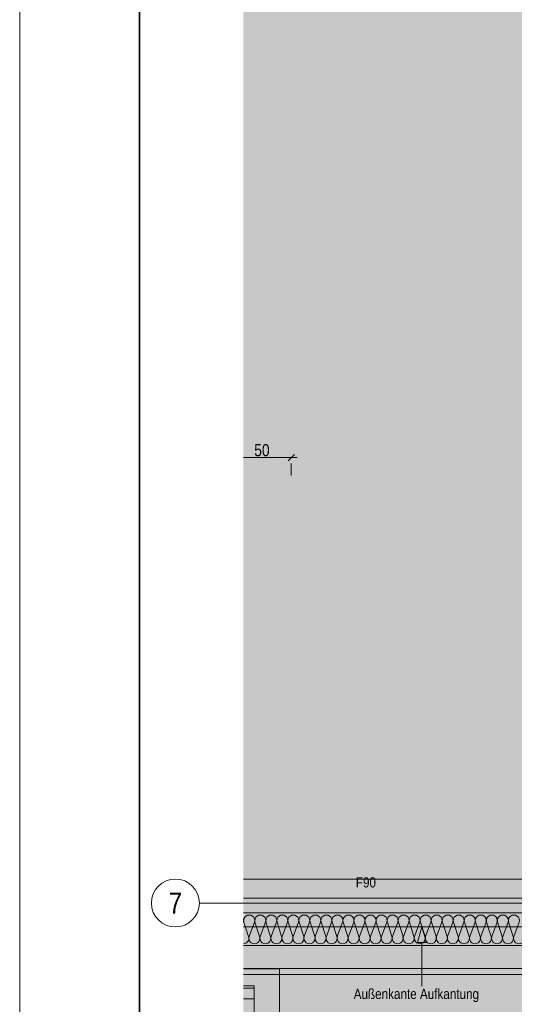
# Model space of a CAD drawing. Extents: x -720 to 300, y 62 to 1162.
# Tile 2 of 256: x -720 to -637, y 203 to 367. Entities that reach past the tile are written whole.
import ezdxf
from ezdxf.enums import TextEntityAlignment as Align
from ezdxf.lldxf.tags import DXFTag

# ---------------------------------------------------------------- set-up
doc = ezdxf.new("R2010")
doc.units = 0
doc.layers.get('0').update_dxf_attribs({"lineweight": 13})
for name, color, linetype, lineweight, true_color in [('30 -33 Aussenwände- 7 Fassade_ Elemente', 7, 'Continuous', 9, 0x00aacc), ('30 -35 Decken- 1 Konstruktion-Träger- Stahlbeton', 7, 'Continuous', 13, 0x33aa00), ('30 -35 Decken- 2.2 Treppen Außen', 7, 'Continuous', 9, 0x009999), ('70 -72 Beschriftung- 2 Beschriftung Bauteile', 7, 'Continuous', 9, 0x9999ff), ('70 -76 Bemaßung- 2 Allgemein', 9, 'Continuous', 5, 0x808080), ('iwb_Layout Achsbezeichung', 1, 'Continuous', 13, 0xff0000), ('iwb_Layout BA_Markierung', 7, 'Continuous', 9, 0xbadcdc), ('iwb_Schraffur_F90_feuerbestaendig', 1, 'Continuous', 13, 0xff0000), ('iwb_Schraffur_Unterzug', 7, 'Continuous', 5, 0xffffcc)]:
    doc.layers.add(name, color=color, linetype=linetype, lineweight=lineweight, true_color=true_color)
for name, color, linetype, lineweight in [('70 -71 Achsen- 1 Gebäudeachsen', 7, 'STRICHPUNKT2-A06G93UB8I', 18), ('70 -75 Raumstempel- 3 Wandstempel', 7, 'Continuous', 50), ('iwb_Plankopf Rahmen', 7, 'Continuous', 35), ('Keine-1', 7, 'Continuous', 15)]:
    doc.layers.add(name, color=color, linetype=linetype, lineweight=lineweight)
doc.styles.get("Standard").update_dxf_attribs({"font": 'ARIALN.TTF'})
tags = doc.linetypes.add('fein_strichliert-A06G93UC8I', pattern=[4, 1, -2, 1]).pattern_tags.tags
tags[8:9] = [DXFTag(74, 4), DXFTag(75, 0), DXFTag(340, '0'), DXFTag(46, 0.0), DXFTag(50, 0.0), DXFTag(44, 0.0), DXFTag(45, 0.0)]
tags[6:7] = [DXFTag(74, 4), DXFTag(75, 0), DXFTag(340, '0'), DXFTag(46, 0.0), DXFTag(50, 0.0), DXFTag(44, 0.0), DXFTag(45, 0.0)]
tags[4:5] = [DXFTag(74, 4), DXFTag(75, 0), DXFTag(340, '0'), DXFTag(46, 0.0), DXFTag(50, 0.0), DXFTag(44, 0.0), DXFTag(45, 0.0)]
tags = doc.linetypes.add('STRICHPUNKT2', pattern=[12.7, 6.35, -3.175, 0, -3.175]).pattern_tags.tags
tags[10:11] = [DXFTag(74, 4), DXFTag(75, 0), DXFTag(340, '0'), DXFTag(46, 0.0), DXFTag(50, 0.0), DXFTag(44, 0.0), DXFTag(45, 0.0)]
tags[8:9] = [DXFTag(74, 4), DXFTag(75, 0), DXFTag(340, '0'), DXFTag(46, 0.0), DXFTag(50, 0.0), DXFTag(44, 0.0), DXFTag(45, 0.0)]
tags[6:7] = [DXFTag(74, 4), DXFTag(75, 0), DXFTag(340, '0'), DXFTag(46, 0.0), DXFTag(50, 0.0), DXFTag(44, 0.0), DXFTag(45, 0.0)]
tags[4:5] = [DXFTag(74, 4), DXFTag(75, 0), DXFTag(340, '0'), DXFTag(46, 0.0), DXFTag(50, 0.0), DXFTag(44, 0.0), DXFTag(45, 0.0)]
tags = doc.linetypes.add('STRICHPUNKT2-A06G93UB8I', pattern=[12.7, 6.35, -3.175, 0, -3.175]).pattern_tags.tags
tags[10:11] = [DXFTag(74, 4), DXFTag(75, 0), DXFTag(340, '0'), DXFTag(46, 0.0), DXFTag(50, 0.0), DXFTag(44, 0.0), DXFTag(45, 0.0)]
tags[8:9] = [DXFTag(74, 4), DXFTag(75, 0), DXFTag(340, '0'), DXFTag(46, 0.0), DXFTag(50, 0.0), DXFTag(44, 0.0), DXFTag(45, 0.0)]
tags[6:7] = [DXFTag(74, 4), DXFTag(75, 0), DXFTag(340, '0'), DXFTag(46, 0.0), DXFTag(50, 0.0), DXFTag(44, 0.0), DXFTag(45, 0.0)]
tags[4:5] = [DXFTag(74, 4), DXFTag(75, 0), DXFTag(340, '0'), DXFTag(46, 0.0), DXFTag(50, 0.0), DXFTag(44, 0.0), DXFTag(45, 0.0)]

# ---------------------------------------------------------------- blocks, each defined once
blk = doc.blocks.new('Polygon-A06G93U38I')
at = {"color": 0, "linetype": 'ByBlock', "lineweight": -2, "ltscale": 0.13}
blk.add_solid([(-611.22, 86.2), (-682.36, 86.01), (-611.05, 1083.81), (-682.36, 1083.81)], dxfattribs=at)
blk = doc.blocks.new('Referenz-A06G93UD8I')
at = {"layer": '30 -33 Aussenwände- 7 Fassade_ Elemente', "color": 0, "linetype": 'Continuous', "lineweight": -2, "ltscale": 0.13}
for p, q in [((-613.35, 220.71), (-682.36, 220.71)), ((-682.36, 218.27), (-613.35, 218.27)), ((-682.36, 216.69), (-682.36, 216.71)), ((-682.27, 216.71), (-681.49, 214.31)), ((-681.4, 214.31), (-680.52, 216.71)), ((-680.43, 216.71), (-679.66, 214.31)), ((-679.57, 214.31), (-678.68, 216.71)), ((-678.59, 216.71), (-677.82, 214.31)), ((-677.73, 214.31), (-676.84, 216.71)), ((-676.75, 216.71), (-675.98, 214.31)), ((-675.89, 214.31), (-675, 216.71)), ((-674.91, 216.71), (-674.14, 214.31)), ((-674.05, 214.31), (-673.16, 216.71)), ((-673.07, 216.71), (-672.3, 214.31)), ((-672.21, 214.31), (-671.32, 216.71)), ((-671.23, 216.71), (-670.46, 214.31)), ((-670.37, 214.31), (-669.49, 216.71)), ((-669.4, 216.71), (-668.62, 214.31)), ((-668.53, 214.31), (-667.65, 216.71)), ((-667.56, 216.71), (-666.79, 214.31)), ((-666.7, 214.31), (-665.81, 216.71)), ((-665.72, 216.71), (-664.95, 214.31)), ((-664.86, 214.31), (-663.97, 216.71)), ((-663.88, 216.71), (-663.11, 214.31)), ((-663.02, 214.31), (-662.13, 216.71)), ((-662.04, 216.71), (-661.27, 214.31)), ((-661.18, 214.31), (-660.29, 216.71)), ((-660.2, 216.71), (-659.43, 214.31)), ((-659.34, 214.31), (-658.45, 216.71)), ((-658.36, 216.71), (-657.59, 214.31)), ((-657.5, 214.31), (-656.62, 216.71)), ((-656.53, 216.71), (-655.75, 214.31)), ((-655.66, 214.31), (-654.78, 216.71)), ((-654.69, 216.71), (-653.92, 214.31)), ((-653.83, 214.31), (-652.94, 216.71)), ((-652.85, 216.71), (-652.08, 214.31)), ((-651.99, 214.31), (-651.1, 216.71)), ((-651.01, 216.71), (-650.24, 214.31)), ((-650.15, 214.31), (-649.26, 216.71)), ((-649.17, 216.71), (-648.4, 214.31)), ((-648.31, 214.31), (-647.42, 216.71)), ((-647.33, 216.71), (-646.56, 214.31)), ((-646.47, 214.31), (-645.59, 216.71)), ((-645.5, 216.71), (-644.72, 214.31)), ((-644.63, 214.31), (-643.75, 216.71)), ((-643.66, 216.71), (-642.89, 214.31)), ((-642.8, 214.31), (-641.91, 216.71)), ((-641.82, 216.71), (-641.05, 214.31)), ((-640.96, 214.31), (-640.07, 216.71)), ((-639.98, 216.71), (-639.21, 214.31)), ((-639.12, 214.31), (-638.23, 216.71)), ((-638.14, 216.71), (-637.37, 214.31)), ((-637.28, 214.31), (-636.39, 216.71)), ((-682.36, 212.81), (-613.85, 212.81)), ((-608.85, 212.81), (-682.36, 212.81)), ((-613.85, 208.97), (-682.36, 208.97)), ((-682.36, 207.97), (-610.25, 207.97))]:
    blk.add_line(p, q, dxfattribs=at)
for centre, major_axis, end_param in [((-681.39, 216.99), (0.874, -0.282), 3.764652), ((-683.23, 216.99), (0.874, -0.282), 0.64603), ((-679.55, 216.99), (0.874, -0.282), 3.764652), ((-677.71, 216.99), (0.874, -0.282), 3.764652), ((-675.88, 216.99), (0.874, -0.282), 3.764652), ((-674.04, 216.99), (0.874, -0.282), 3.764652), ((-672.2, 216.99), (0.874, -0.282), 3.764652), ((-670.36, 216.99), (0.874, -0.282), 3.764652), ((-668.52, 216.99), (0.874, -0.282), 3.764652), ((-666.68, 216.99), (0.874, -0.282), 3.764652), ((-664.84, 216.99), (0.874, -0.282), 3.764652), ((-663.01, 216.99), (0.874, -0.282), 3.764652), ((-661.17, 216.99), (0.874, -0.282), 3.764652), ((-659.33, 216.99), (0.874, -0.282), 3.764652), ((-657.49, 216.99), (0.874, -0.282), 3.764652), ((-655.65, 216.99), (0.874, -0.282), 3.764652), ((-653.81, 216.99), (0.874, -0.282), 3.764652), ((-651.97, 216.99), (0.874, -0.282), 3.764652), ((-650.14, 216.99), (0.874, -0.282), 3.764652), ((-648.3, 216.99), (0.874, -0.282), 3.764652), ((-646.46, 216.99), (0.874, -0.282), 3.764652), ((-644.62, 216.99), (0.874, -0.282), 3.764652), ((-642.78, 216.99), (0.874, -0.282), 3.764652), ((-640.94, 216.99), (0.874, -0.282), 3.764652), ((-639.11, 216.99), (0.874, -0.282), 3.764652), ((-637.27, 216.99), (0.874, -0.282), 3.764652), ((-682.37, 214.03), (0.006, -0.919), 1.875811), ((-680.53, 214.03), (-0.874, 0.282), 3.765224), ((-678.69, 214.03), (-0.874, 0.282), 3.765224), ((-676.85, 214.03), (-0.874, 0.282), 3.765224), ((-675.01, 214.03), (-0.874, 0.282), 3.765224), ((-673.18, 214.03), (-0.874, 0.282), 3.765224), ((-671.34, 214.03), (-0.874, 0.282), 3.765224), ((-669.5, 214.03), (-0.874, 0.282), 3.765224), ((-667.66, 214.03), (-0.874, 0.282), 3.765224), ((-665.82, 214.03), (-0.874, 0.282), 3.765224), ((-663.98, 214.03), (-0.874, 0.282), 3.765224), ((-662.14, 214.03), (-0.874, 0.282), 3.765224), ((-660.31, 214.03), (-0.874, 0.282), 3.765224), ((-658.47, 214.03), (-0.874, 0.282), 3.765224), ((-656.63, 214.03), (-0.874, 0.282), 3.765224), ((-654.79, 214.03), (-0.874, 0.282), 3.765224), ((-652.95, 214.03), (-0.874, 0.282), 3.765224), ((-651.11, 214.03), (-0.874, 0.282), 3.765224), ((-649.28, 214.03), (-0.874, 0.282), 3.765224), ((-647.44, 214.03), (-0.874, 0.282), 3.765224), ((-645.6, 214.03), (-0.874, 0.282), 3.765224), ((-643.76, 214.03), (-0.874, 0.282), 3.765224), ((-641.92, 214.03), (-0.874, 0.282), 3.765224), ((-640.08, 214.03), (-0.874, 0.282), 3.765224), ((-638.24, 214.03), (-0.874, 0.282), 3.765224), ((-636.41, 214.03), (-0.874, 0.282), 3.765224)]:
    blk.add_ellipse(centre, major_axis=major_axis, ratio=1, start_param=0, end_param=end_param, dxfattribs=at)
at = {"layer": '30 -35 Decken- 1 Konstruktion-Träger- Stahlbeton', "color": 0, "linetype": 'fein_strichliert-A06G93UC8I', "lineweight": -2, "ltscale": 0.13}
for p, q in [((-682.36, 223.91), (-612.85, 223.91)), ((-682.36, 215.91), (-612.85, 215.91))]:
    blk.add_line(p, q, dxfattribs=at)
at = {"layer": '30 -35 Decken- 2.2 Treppen Außen', "color": 0, "linetype": 'Continuous', "lineweight": -2, "ltscale": 0.13}
for p, q in [((-680.55, 206.11), (-682.36, 206.11)), ((-680.55, 205.71), (-682.36, 205.71)), ((-680.55, 203.91), (-680.55, 206.11)), ((-680.55, 203.91), (-680.55, 205.71)), ((-682.36, 203.91), (-680.55, 203.91)), ((-680.55, 203.91), (-682.36, 203.91)), ((-680.55, 203.91), (-680.55, 151.91))]:
    blk.add_line(p, q, dxfattribs=at)
at = {"layer": '70 -71 Achsen- 1 Gebäudeachsen', "color": 0, "linetype": 'STRICHPUNKT2-A06G93UB8I', "lineweight": -2, "ltscale": 0.13}
blk.add_line((-682.36, 219.91), (76.46, 219.91), dxfattribs=at)
at = {"layer": '70 -72 Beschriftung- 2 Beschriftung Bauteile', "color": 0, "lineweight": -2}
for p, q in [((-653.34, 213.31), (-652.59, 215.91)), ((-652.59, 215.91), (-651.84, 213.31)), ((-651.84, 213.31), (-653.34, 213.31))]:
    blk.add_line(p, q, dxfattribs=at)
at = {"layer": '70 -72 Beschriftung- 2 Beschriftung Bauteile', "color": 0, "linetype": 'Continuous', "lineweight": -2, "ltscale": 0.13}
blk.add_line((-652.59, 213.31), (-652.59, 206.03), dxfattribs=at)
at = {"layer": '70 -76 Bemaßung- 2 Allgemein', "color": 0, "linetype": 'Continuous', "lineweight": -2, "ltscale": 0.13}
for p, q in [((-675.43, 294.19), (-682.36, 294.19)), ((-673.37, 294.19), (-675.43, 294.19)), ((-673.84, 294.72), (-674.9, 293.66)), ((-674.37, 291.23), (-674.37, 293.19))]:
    blk.add_line(p, q, dxfattribs=at)
at = {"layer": 'Keine-1', "color": 0, "linetype": 'fein_strichliert-A06G93UC8I', "lineweight": -2, "ltscale": 0.13}
for p, q in [((-682.36, 208.91), (-676.35, 208.91)), ((-676.35, 208.91), (-676.35, 146.91))]:
    blk.add_line(p, q, dxfattribs=at)
at = {"layer": '70 -72 Beschriftung- 2 Beschriftung Bauteile', "color": 0, "linetype": 'Continuous', "lineweight": -2, "ltscale": 0.13, "insert": (-663.97, 205.6), "char_height": 1.7, "attachment_point": 1}
blk.add_mtext('{\\fArial Narrow;Außenkante Aufkantung}', dxfattribs=at)
at = {"layer": '70 -75 Raumstempel- 3 Wandstempel', "color": 0, "linetype": 'Continuous', "lineweight": -2, "ltscale": 0.13, "insert": (-663.61, 224.2), "char_height": 1.7, "attachment_point": 1}
blk.add_mtext('{\\fArial Narrow;F90}', dxfattribs=at)
at = {"layer": '70 -76 Bemaßung- 2 Allgemein', "color": 0, "linetype": 'Continuous', "lineweight": -2, "ltscale": 0.13, "insert": (-680.55, 296.44), "char_height": 2.0138, "attachment_point": 1}
blk.add_mtext('{\\fArial Narrow;50}', dxfattribs=at)
blk = doc.blocks.new('Referenz-A06G93UF8I')
at = {"layer": 'iwb_Schraffur_F90_feuerbestaendig', "linetype": 'Continuous', "ltscale": 0.13}
for points in [[(-682.36, 218.27), (-611.35, 218.27), (-611.35, 213.29)], [(-682.36, 218.27), (-611.35, 213.29), (-682.36, 214.43)], [(-682.36, 214.43), (-611.35, 213.29), (-682.36, 213.29)]]:
    blk.add_solid(points, dxfattribs=at)
at = {"layer": 'iwb_Schraffur_Unterzug', "linetype": 'Continuous', "ltscale": 0.13}
for points in [[(-682.36, 223.91), (-612.85, 223.91), (-682.36, 222.97)], [(-682.36, 222.97), (-612.85, 223.91), (-612.85, 215.91)], [(-682.36, 222.97), (-612.85, 215.91), (-682.36, 216.85)], [(-682.36, 216.85), (-612.85, 215.91), (-682.36, 215.91)]]:
    blk.add_solid(points, dxfattribs=at)

msp = doc.modelspace()

# ---------------------------------------------------------------- linework, layer by layer
at = {"layer": 'iwb_Layout Achsbezeichung', "linetype": 'STRICHPUNKT2', "lineweight": 13, "ltscale": 0.39}
msp.add_line((-682.36, 219.91), (-689.7, 219.91), dxfattribs=at)
at = {"layer": 'iwb_Layout Achsbezeichung', "ltscale": 0.39}
msp.add_circle((-693.7, 219.91), 4, dxfattribs=at)
at = {"layer": 'iwb_Plankopf Rahmen', "color": 8, "lineweight": 13, "ltscale": 0.13, "true_color": 0x808080}
msp.add_lwpolyline([(300.35, 62.43), (-719.65, 62.43), (-719.65, 1162.43), (300.35, 1162.43), (300.35, 62.43)], close=True, dxfattribs=at)
at = {"layer": 'iwb_Plankopf Rahmen', "ltscale": 0.35}
msp.add_lwpolyline([(-699.65, 67.43), (-699.65, 1157.43), (295.35, 1157.43), (295.35, 67.43), (-599.65, 67.43), (-699.65, 67.43)], close=True, dxfattribs=at)

# ---------------------------------------------------------------- block references
at = {"color": 8, "lineweight": 13, "ltscale": 0.13, "true_color": 0x808080}
msp.add_blockref('Referenz-A06G93UD8I', (0, 0), dxfattribs=at)
at = {"color": 8, "lineweight": 25, "ltscale": 0.25, "true_color": 0x808080}
msp.add_blockref('Referenz-A06G93UF8I', (0, 0), dxfattribs=at)
at = {"layer": 'iwb_Layout BA_Markierung', "ltscale": 0.13}
msp.add_blockref('Polygon-A06G93U38I', (0, 0), dxfattribs=at)

# ---------------------------------------------------------------- texts
at = {"layer": 'iwb_Layout Achsbezeichung', "ltscale": 0.39}
msp.add_text('7', height=3.5, dxfattribs=at).set_placement((-693.7, 219.91), align=Align.MIDDLE_CENTER)

doc.saveas('drawing.dxf')
